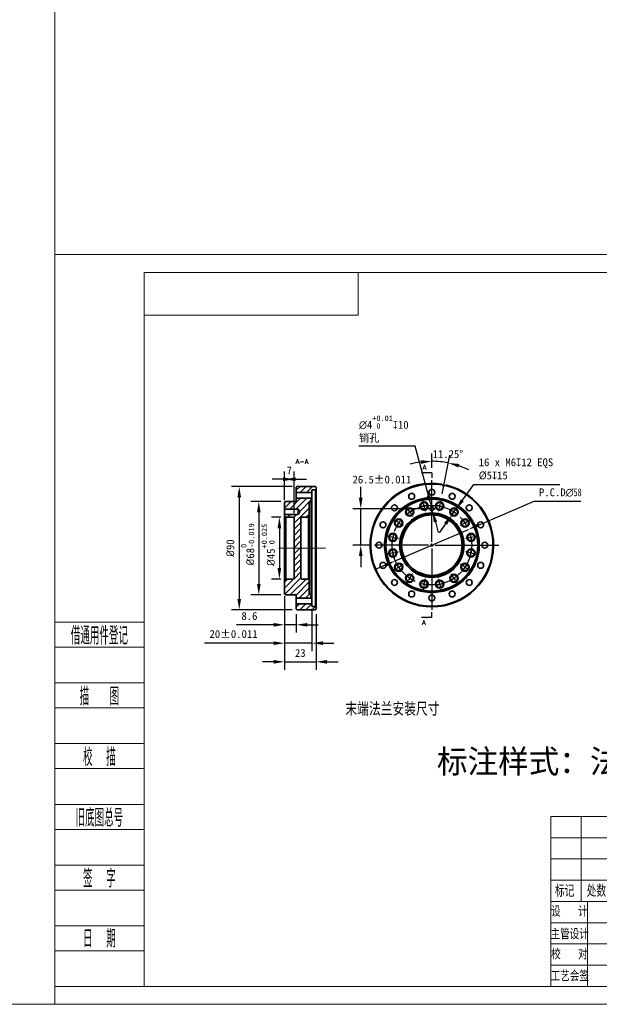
# Model space of a CAD drawing. Header units: millimetres. Extents: x -8713 to 3261, y -18743 to -8704.
# Tile 113 of 154: x -1668 to -190, y -18743 to -16233. Entities that reach past the tile are written whole.
import ezdxf
from ezdxf.enums import TextEntityAlignment as Align

# ---------------------------------------------------------------- set-up
doc = ezdxf.new("R2010")
doc.units = ezdxf.units.MM
doc.header["$LTSCALE"] = 10
doc.header["$PDSIZE"] = -1
for name, pattern in [('CENTER', [50.8, 31.75, -6.35, 6.35, -6.35]), ('CENTER2', [1.125, 0.75, -0.125, 0.125, -0.125]), ('CENTERX2', [20.32, 12.7, -2.54, 2.54, -2.54])]:
    doc.linetypes.add(name, pattern=pattern)
doc.layers.get('Defpoints').update_dxf_attribs({"true_color": 0x5e5e5e})
for name, color, linetype, lineweight in [('1轮廓实线层', 7, 'Continuous', 18), ('2细线层', 4, 'Continuous', 13), ('6文字层', 3, 'Continuous', 13), ('L2', 6, 'Continuous', 13), ('图框层', 7, 'Continuous', 18)]:
    doc.layers.add(name, color=color, linetype=linetype, lineweight=lineweight)
for name, color, linetype in [('中心线层', 1, 'CENTER'), ('剖面线层', 7, 'Continuous'), ('标注层', 7, 'Continuous')]:
    doc.layers.add(name, color=color, linetype=linetype)
doc.styles.add('PC_TEXTSTYLE', font='ISOCP.SHX', dxfattribs={"width": 0.707, "bigfont": 'GBCBIG.SHX'})
doc.styles.add('SLDTEXTSTYLE0', font='txt', dxfattribs={"bigfont": 'bigfont'})
doc.styles.add('仿宋体', font='txt')
doc.styles.add('标准汉字', font='gbenor.shx', dxfattribs={"bigfont": 'gbcbig.shx'})
doc.dimstyles.new('安装图', dxfattribs={"dimscale": 20, "dimtxt": 1, "dimasz": 1.4, "dimexe": 1, "dimexo": 0.625, "dimtad": 1, "dimtoh": 1, "dimdec": 0, "dimtxsty": 'Standard', "dimcen": 2.5, "dimclrd": 4, "dimclre": 4, "dimclrt": 3, "dimadec": 1, "dimazin": 2, "dimtfac": 1, "dimtdec": 0, "dimtmove": 0, "dimatfit": 0, "dimfxl": 1, "dimarcsym": 0})
pattern_1 = [(45, (-1371.036, -18045.003), (-7.85772, 7.85772), [])]

# ---------------------------------------------------------------- blocks, each defined once
blk = doc.blocks.new('ZwmFrameMain_A4^_^无分区图框^_^portrait')
at = {"layer": '2细线层'}
for p in [(185, 292), (-25, -5)]:
    blk.add_line(p, (185, -5), dxfattribs=at)
blk = doc.blocks.new('ZwmFrameMain_1_A4^_^无分区图框^_^landscape')
at = {"layer": '1轮廓实线层'}
for p, q in [((0, 0), (0, 200)), ((267, 200), (0, 200)), ((267, 200), (267, 0)), ((0, 0), (267, 0))]:
    blk.add_line(p, q, dxfattribs=at)
at = {"layer": '2细线层'}
for p, q in [((-25, -5), (-25, 205)), ((272, 205), (-25, 205)), ((272, 205), (272, -5)), ((-25, -5), (272, -5))]:
    blk.add_line(p, q, dxfattribs=at)
blk = doc.blocks.new('ZwmFrameMain_1_横向标题栏')
at = {"layer": '1轮廓实线层'}
for p, q in [((-153, 47.6), (0, 47.6)), ((-153, 0), (-153, 47.6))]:
    blk.add_line(p, q, dxfattribs=at)
at = {"layer": '2细线层', "color": 6, "linetype": 'Continuous'}
for p, q in [((-144.5, 23.8), (-144.5, 47.6)), ((-136, 23.8), (-136, 47.6)), ((-122.4, 23.8), (-122.4, 47.6)), ((-108.8, 0), (-108.8, 47.6)), ((-108.8, 23.8), (-108.8, 47.6)), ((-98.6, 0), (-98.6, 47.6)), ((-85, 0), (-85, 47.6)), ((-42.5, 0), (-42.5, 47.6)), ((-153, 41.65), (-85, 41.65)), ((-153, 35.7), (-85, 35.7)), ((-42.5, 32.3), (0, 32.3)), ((-153, 29.75), (-85, 29.75)), ((-153, 23.8), (-42.5, 23.8)), ((-142.8, 0), (-142.8, 23.8)), ((-132.6, 0), (-132.6, 23.8)), ((-62.9, 7.65), (-62.9, 23.8)), ((-52.7, 7.65), (-52.7, 23.8)), ((-153, 17.85), (-85, 17.85)), ((-85, 15.3), (0, 15.3)), ((-79.47, 7.65), (-79.47, 15.3)), ((-73.95, 7.65), (-73.95, 15.3)), ((-68.42, 7.65), (-68.42, 15.3)), ((-153, 11.9), (-85, 11.9)), ((-153, 5.95), (-85, 5.95)), ((-85, 7.65), (-42.5, 7.65))]:
    blk.add_line(p, q, dxfattribs=at)
at = {"layer": 'L2', "linetype": 'Continuous'}
blk.add_line((-119, 0), (-119, 23.8), dxfattribs=at)
at = {"layer": '6文字层', "color": 4, "linetype": 'Continuous', "insert": (-21.17, 35.77), "char_height": 1.7, "width": 46.9115, "attachment_point": 5, "style": '仿宋体'}
blk.add_mtext('芜湖藦卡机器人科技有限公司', dxfattribs=at)
at = {"layer": '6文字层', "color": 6, "style": '标准汉字'}
for s, insert, char_height, width, attachment_point in [('标记', (-149.17, 26.77), 3.4, 9.9025, 5), ('处数', (-140.26, 26.77), 3.4, 9.7325, 5), ('分  区', (-129.24, 26.77), 3.4, 16.2896, 5), ('更改文件号', (-115.72, 26.77), 3.4, 24.905, 5), ('签 名', (-103.99, 26.77), 3.4, 12.6286, 5), ('年 月 日', (-92.13, 26.77), 3.4, 20.3696, 5), ('设   计', (-147.87, 21.02), 2.975, 17.0478, 5), ('标准化', (-114.39, 20.78), 2.975, 13.1644, 5), ('阶 段 标 记', (-80.73, 17.89), 3.5, 25.8612, 7), ('数量', (-60.2, 17.85), 3.5, 8.5159, 7), ('比例', (-50.35, 17.98), 3.5, 7.9953, 7), ('主管设计', (-147.75, 14.68), 2.975, 17.1806, 5), ('审  核', (-114.03, 14.65), 2.975, 13.9931, 5), ('校   对', (-147.84, 9.04), 2.975, 17.2709, 5), ('共  张        第  张', (-75.11, 1.97), 2.975, 51.7172, 7), ('工艺会签', (-147.73, 2.95), 2.975, 17.255, 5), ('批  准', (-114.13, 2.95), 2.975, 14.1047, 5)]:
    blk.add_mtext(s, dxfattribs=dict(at, insert=insert, char_height=char_height, width=width, attachment_point=attachment_point))
at = {"layer": '6文字层', "color": 4, "style": 'PC_TEXTSTYLE', "flags": 8}
for tag, height, width, p, p2 in [('产品名称或材料标记', 4.5, 0.911854, (-77.25, 33.47), (-50.6, 33.47)), ('图样名称', 5, 2.846512, (-41.5, 21.71), (-1, 21.71)), ('图样代号', 5, 2.86875, (-41.5, 5.64), (-1, 5.64))]:
    blk.add_attdef(tag, text='', height=height, dxfattribs=dict(at, width=width)).set_placement(p, p2, align=Align.FIT)
at = {"layer": '6文字层', "color": 6, "style": 'PC_TEXTSTYLE', "width": 9.241641, "flags": 8}
blk.add_attdef('设计', text='', height=2.12, rotation=359.5768, dxfattribs=at).set_placement((-141.75, 19.99), (-133.89, 19.93), align=Align.FIT)
at = {"layer": '6文字层', "color": 6, "style": 'PC_TEXTSTYLE', "flags": 8}
for tag, height, width, p, p2 in [('审核', 2.12, 2.542374, (-141.61, 14.16), (-134.04, 14.16)), ('重量', 3.5, 1.685865, (-61.9, 10.1), (-53.7, 10.1)), ('比例', 3.5, 1.699352, (-51.7, 9.95), (-43.5, 9.95))]:
    blk.add_attdef(tag, text='', height=height, dxfattribs=dict(at, width=width)).set_placement(p, p2, align=Align.FIT)
blk = doc.blocks.new('ZwmFrameMain_1_图样代号')
at = {"layer": '2细线层', "linetype": 'Continuous'}
for p in [(60, 0), (0, -12)]:
    blk.add_line(p, (60, -12), dxfattribs=at)
at = {"layer": '6文字层', "style": 'PC_TEXTSTYLE', "width": 2.827942}
blk.add_attdef('图样代号', text='', height=7, rotation=180, dxfattribs=at).set_placement((58.24, -2.4), (2.35, -2.4), align=Align.FIT)
blk = doc.blocks.new('ZwmFrameMain_1_附加栏')
at = {"layer": '2细线层'}
for p, q in [((-25, 102), (0, 102)), ((-25, 95), (0, 95)), ((-25, 85), (0, 85)), ((-25, 78), (0, 78)), ((-25, 68), (0, 68)), ((-25, 61), (0, 61)), ((-25, 51), (0, 51)), ((-25, 44), (0, 44)), ((-25, 34), (0, 34)), ((-25, 27), (0, 27)), ((-25, 17), (0, 17)), ((-25, 10), (0, 10)), ((-25, 0), (0, 0))]:
    blk.add_line(p, q, dxfattribs=at)
at = {"layer": '6文字层', "color": 3, "style": 'PC_TEXTSTYLE'}
for s, width, p in [('借通用件登记', 0.667, (-12.5, 98.5)), ('描   图', 0.6667, (-12.5, 81.5)), ('校  描', 0.667, (-12.5, 64.5)), ('旧底图总号', 0.667, (-12.5, 47.5)), ('签  字', 0.667, (-12.5, 30.5)), ('日  期', 0.667, (-12.49, 13.6))]:
    blk.add_text(s, height=5, dxfattribs=dict(at, width=width)).set_placement(p, align=Align.MIDDLE)
at = {"layer": '6文字层', "style": 'PC_TEXTSTYLE'}
for tag, width, p, p2 in [('借通用件登记', 0.671328, (-23.44, 86.36), (-1.25, 86.36)), ('描图', 2.120922, (-23.44, 69.36), (-1.25, 69.36)), ('校图', 2.149976, (-23.75, 52.06), (-1.25, 52.06)), ('旧底图总号', 0.761452, (-22.84, 35.67), (-1.86, 35.67)), ('签字', 2.026939, (-23.14, 18.37), (-1.56, 18.37)), ('日期', 1.89999, (-22.84, 1.37), (-2.17, 1.37))]:
    blk.add_attdef(tag, text='', height=5, dxfattribs=dict(at, width=width)).set_placement(p, p2, align=Align.FIT)
blk = doc.blocks.new('*D201')
at = {"layer": 'Defpoints', "color": 0, "lineweight": 20, "transparency": 16777216}
for p in [(-603.2, -17359.4), (-617.2, -17388.2), (-593.6, -17454.1), (-601.1, -17492), (-617.2, -17757.1)]:
    blk.add_point(p, dxfattribs=at)
at = {"layer": '标注层', "color": 4, "lineweight": -2, "transparency": 16777216}
for p, q in [((-617.2, -17375.7), (-617.2, -17339)), ((-591.2, -17441.9), (-571.6, -17343.5))]:
    blk.add_line(p, q, dxfattribs=at)
for start, end in [(97.5131, 105.0262), (78.75, 90), (63.7238, 71.2369)]:
    blk.add_arc((-617.2, -17572.7), 213.7, start, end, dxfattribs=at)
at = {"layer": '标注层', "color": 4, "lineweight": 20, "transparency": 16777216}
for points in [[(-645.4, -17356.2), (-644.8, -17365.5), (-617.2, -17359)], [(-549.7, -17374.8), (-547.2, -17365.8), (-575.5, -17363.1)]]:
    blk.add_solid(points, dxfattribs=at)
at = {"layer": '标注层', "color": 3, "transparency": 16777216, "insert": (-615.4, -17330.6), "char_height": 20, "attachment_point": 1}
blk.add_mtext('11.25°', dxfattribs=at)
blk = doc.blocks.new('*D202')
at = {"layer": 'Defpoints', "color": 0, "lineweight": 20, "transparency": 16777216}
for p in [(-555.7, -17481.1), (-565.9, -17495.4)]:
    blk.add_point(p, dxfattribs=at)
at = {"layer": '标注层', "color": 4, "lineweight": -2, "transparency": 16777216}
for p, q in [((-539.4, -17458.4), (-510.3, -17417.8)), ((-510.3, -17417.8), (-290.8, -17417.8)), ((-565.9, -17495.4), (-555.7, -17481.1)), ((-582.2, -17518.2), (-598.5, -17540.9))]:
    blk.add_line(p, q, dxfattribs=at)
at = {"layer": '标注层', "color": 4, "lineweight": 20, "transparency": 16777216}
for points in [[(-543.2, -17455.7), (-535.6, -17461.1), (-555.7, -17481.1)], [(-586, -17515.4), (-578.4, -17520.9), (-565.9, -17495.4)]]:
    blk.add_solid(points, dxfattribs=at)
at = {"layer": '标注层', "color": 3, "transparency": 16777216, "insert": (-497.8, -17351.5), "char_height": 20, "attachment_point": 1}
blk.add_mtext('16 x M6{\\fGDT;x}12 EQS\\P%%c5{\\fGDT;x}15\\P', dxfattribs=at)
blk = doc.blocks.new('*D203')
at = {"layer": 'Defpoints', "color": 0, "lineweight": 20, "transparency": 16777216}
for p in [(-798.5, -17479.9), (-617.2, -17479.9), (-760.7, -17572.7)]:
    blk.add_point(p, dxfattribs=at)
at = {"layer": '标注层', "color": 4, "lineweight": -2, "transparency": 16777216}
for p, q in [((-798.5, -17451.9), (-798.5, -17423.9)), ((-629.7, -17479.9), (-818.5, -17479.9)), ((-798.5, -17572.7), (-798.5, -17479.9)), ((-773.2, -17572.7), (-818.5, -17572.7)), ((-798.5, -17600.7), (-798.5, -17628.7))]:
    blk.add_line(p, q, dxfattribs=at)
at = {"layer": '标注层', "color": 4, "lineweight": 20, "transparency": 16777216}
for points in [[(-803.2, -17451.9), (-793.8, -17451.9), (-798.5, -17479.9)], [(-803.2, -17600.7), (-793.8, -17600.7), (-798.5, -17572.7)]]:
    blk.add_solid(points, dxfattribs=at)
at = {"layer": '标注层', "color": 3, "transparency": 16777216, "insert": (-819.5, -17395.5), "char_height": 20, "width": 4.626, "attachment_point": 1}
blk.add_mtext('26.5{\\A1;%%P0.011}', dxfattribs=at)
blk = doc.blocks.new('*D204')
at = {"layer": 'Defpoints', "color": 0, "lineweight": 20, "transparency": 16777216}
for p in [(-524, -17532.5), (-710.4, -17612.8)]:
    blk.add_point(p, dxfattribs=at)
at = {"layer": '标注层', "color": 4, "lineweight": -2, "transparency": 16777216}
for p, q in [((-498.2, -17521.4), (-356.7, -17460.5)), ((-356.7, -17460.5), (-237.1, -17460.5)), ((-710.4, -17612.8), (-524, -17532.5)), ((-736.1, -17623.9), (-761.8, -17635))]:
    blk.add_line(p, q, dxfattribs=at)
at = {"layer": '标注层', "color": 4, "lineweight": 20, "transparency": 16777216}
for points in [[(-500.1, -17517.1), (-496.4, -17525.7), (-524, -17532.5)], [(-738, -17619.6), (-734.3, -17628.2), (-710.4, -17612.8)]]:
    blk.add_solid(points, dxfattribs=at)
at = {"layer": '标注层', "color": 3, "transparency": 16777216, "insert": (-344.2, -17428), "char_height": 20, "attachment_point": 1}
blk.add_mtext('P.C.D{\\A1;\\fGulim|b0|i0|c134|p0;∅\\fHYSWLongFangSong|b0|i0|c134|p2;58}', dxfattribs=at)
blk = doc.blocks.new('*D205')
at = {"layer": 'Defpoints', "color": 0, "lineweight": 20, "transparency": 16777216}
for p in [(-619, -17473.1), (-615.4, -17486.7)]:
    blk.add_point(p, dxfattribs=at)
at = {"layer": '标注层', "color": 4, "lineweight": -2, "transparency": 16777216}
for p, q in [((-659.8, -17320.5), (-803, -17320.5)), ((-626.2, -17446.1), (-659.8, -17320.5)), ((-615.4, -17486.7), (-619, -17473.1)), ((-608.1, -17513.7), (-600.9, -17540.8))]:
    blk.add_line(p, q, dxfattribs=at)
at = {"layer": '标注层', "color": 4, "lineweight": 20, "transparency": 16777216}
for points in [[(-621.7, -17444.9), (-630.7, -17447.3), (-619, -17473.1)], [(-603.6, -17512.5), (-612.6, -17514.9), (-615.4, -17486.7)]]:
    blk.add_solid(points, dxfattribs=at)
at = {"layer": '标注层', "color": 3, "transparency": 16777216, "insert": (-803, -17242.3), "char_height": 20, "attachment_point": 1}
blk.add_mtext('{\\fGulim|b0|i0|c134|p0;∅}4{\\H0.7x;\\S+0.01^  0;\\fGDT|b0|i0|c134|p2;\\H1.42857x;x}10\\P销孔', dxfattribs=at)
blk = doc.blocks.new('*D206')
at = {"layer": 'Defpoints', "color": 0, "lineweight": 20, "transparency": 16777216}
for p in [(-961, -17422.9), (-1108.2, -17737.9), (-961, -17737.9)]:
    blk.add_point(p, dxfattribs=at)
at = {"layer": '标注层', "color": 4, "lineweight": -2, "transparency": 16777216}
for p, q in [((-973.5, -17422.9), (-1128.2, -17422.9)), ((-1108.2, -17450.9), (-1108.2, -17709.9)), ((-973.5, -17737.9), (-1128.2, -17737.9))]:
    blk.add_line(p, q, dxfattribs=at)
at = {"layer": '标注层', "color": 4, "lineweight": 20, "transparency": 16777216}
for points in [[(-1112.9, -17450.9), (-1103.6, -17450.9), (-1108.2, -17422.9)], [(-1112.9, -17709.9), (-1103.6, -17709.9), (-1108.2, -17737.9)]]:
    blk.add_solid(points, dxfattribs=at)
at = {"layer": '标注层', "color": 3, "transparency": 16777216, "insert": (-1141, -17580.4), "char_height": 20, "attachment_point": 2, "rotation": 90}
blk.add_mtext('{\\fISOCPEUR|b0|i0|c134|p34;%%C}90', dxfattribs=at)
blk = doc.blocks.new('*D207')
at = {"layer": 'Defpoints', "color": 0, "lineweight": 20, "transparency": 16777216}
for p in [(-989.3, -17501.6), (-1005.8, -17659.1), (-989.3, -17659.1)]:
    blk.add_point(p, dxfattribs=at)
at = {"layer": '标注层', "color": 4, "lineweight": -2, "transparency": 16777216}
for p, q in [((-1001.8, -17501.6), (-1025.8, -17501.6)), ((-1005.8, -17529.6), (-1005.8, -17631.1)), ((-1001.8, -17659.1), (-1025.8, -17659.1))]:
    blk.add_line(p, q, dxfattribs=at)
at = {"layer": '标注层', "color": 4, "lineweight": 20, "transparency": 16777216}
for points in [[(-1010.5, -17529.6), (-1001.2, -17529.6), (-1005.8, -17501.6)], [(-1010.5, -17631.1), (-1001.2, -17631.1), (-1005.8, -17659.1)]]:
    blk.add_solid(points, dxfattribs=at)
at = {"layer": '标注层', "color": 3, "transparency": 16777216, "insert": (-1051.3, -17625.7), "char_height": 20, "attachment_point": 1, "rotation": 90}
blk.add_mtext('{\\fISOCPEUR|b0|i0|c134|p34;%%C}45{\\H0.7x;\\S+0.025^  0;}', dxfattribs=at)
blk = doc.blocks.new('*D208')
at = {"layer": 'Defpoints', "color": 0, "lineweight": 20, "transparency": 16777216}
for p in [(-989.3, -17461.4), (-1058.3, -17699.4), (-989.3, -17699.4)]:
    blk.add_point(p, dxfattribs=at)
at = {"layer": '标注层', "color": 4, "lineweight": -2, "transparency": 16777216}
for p, q in [((-1001.8, -17461.4), (-1078.3, -17461.4)), ((-1058.3, -17489.4), (-1058.3, -17671.4)), ((-1001.8, -17699.4), (-1078.3, -17699.4))]:
    blk.add_line(p, q, dxfattribs=at)
at = {"layer": '标注层', "color": 4, "lineweight": 20, "transparency": 16777216}
for points in [[(-1063, -17489.4), (-1053.7, -17489.4), (-1058.3, -17461.4)], [(-1063, -17671.4), (-1053.7, -17671.4), (-1058.3, -17699.4)]]:
    blk.add_solid(points, dxfattribs=at)
at = {"layer": '标注层', "color": 3, "transparency": 16777216, "insert": (-1103.8, -17624.4), "char_height": 20, "attachment_point": 1, "rotation": 90}
blk.add_mtext('{\\fISOCPEUR|b0|i0|c134|p34;%%C}68{\\H0.7x;\\S0^ -0.019;}', dxfattribs=at)
blk = doc.blocks.new('*D209')
at = {"layer": 'Defpoints', "color": 0, "lineweight": 20, "transparency": 16777216}
for p in [(-992.8, -17697.3), (-922.8, -17722.6), (-992.8, -17822.6)]:
    blk.add_point(p, dxfattribs=at)
at = {"layer": '标注层', "color": 4, "lineweight": -2, "transparency": 16777216}
for p, q in [((-992.8, -17709.8), (-992.8, -17842.6)), ((-922.8, -17735.1), (-922.8, -17842.6)), ((-1020.8, -17822.6), (-1196.5, -17822.6)), ((-922.8, -17822.6), (-992.8, -17822.6)), ((-894.8, -17822.6), (-866.8, -17822.6))]:
    blk.add_line(p, q, dxfattribs=at)
at = {"layer": '标注层', "color": 4, "lineweight": 20, "transparency": 16777216}
for points in [[(-1020.8, -17817.9), (-1020.8, -17827.2), (-992.8, -17822.6)], [(-894.8, -17817.9), (-894.8, -17827.2), (-922.8, -17822.6)]]:
    blk.add_solid(points, dxfattribs=at)
at = {"layer": '标注层', "color": 3, "transparency": 16777216, "insert": (-1184, -17789.1), "char_height": 20, "attachment_point": 1}
blk.add_mtext('20{\\A1;%%P0.011}', dxfattribs=at)
blk = doc.blocks.new('*D210')
at = {"layer": 'Defpoints', "color": 0, "lineweight": 20, "transparency": 16777216}
for p in [(-968.3, -17404.8), (-992.8, -17470.3), (-968.3, -17503.4)]:
    blk.add_point(p, dxfattribs=at)
at = {"layer": '标注层', "color": 4, "lineweight": -2, "transparency": 16777216}
for p, q in [((-992.8, -17457.8), (-992.8, -17384.8)), ((-968.3, -17490.9), (-968.3, -17384.8)), ((-996.3, -17404.8), (-1024.3, -17404.8)), ((-992.8, -17404.8), (-968.3, -17404.8)), ((-964.8, -17404.8), (-936.8, -17404.8))]:
    blk.add_line(p, q, dxfattribs=at)
at = {"layer": '标注层', "color": 4, "lineweight": 20, "transparency": 16777216}
for points in [[(-996.3, -17400.1), (-996.3, -17409.4), (-968.3, -17404.8)], [(-964.8, -17400.1), (-964.8, -17409.4), (-992.8, -17404.8)]]:
    blk.add_solid(points, dxfattribs=at)
at = {"layer": '标注层', "color": 3, "transparency": 16777216, "insert": (-980.6, -17372.3), "char_height": 20, "attachment_point": 2}
blk.add_mtext('7', dxfattribs=at)
blk = doc.blocks.new('*D211')
at = {"layer": 'Defpoints', "color": 0, "lineweight": 20, "transparency": 16777216}
for p in [(-992.8, -17690.4), (-912.3, -17736.1), (-912.3, -17870.1)]:
    blk.add_point(p, dxfattribs=at)
at = {"layer": '标注层', "color": 4, "lineweight": -2, "transparency": 16777216}
for p, q in [((-992.8, -17702.9), (-992.8, -17890.1)), ((-912.3, -17748.6), (-912.3, -17890.1)), ((-1020.8, -17870.1), (-1048.8, -17870.1)), ((-992.8, -17870.1), (-912.3, -17870.1)), ((-884.3, -17870.1), (-856.3, -17870.1))]:
    blk.add_line(p, q, dxfattribs=at)
at = {"layer": '标注层', "color": 4, "lineweight": 20, "transparency": 16777216}
for points in [[(-1020.8, -17865.4), (-1020.8, -17874.8), (-992.8, -17870.1)], [(-884.3, -17865.4), (-884.3, -17874.8), (-912.3, -17870.1)]]:
    blk.add_solid(points, dxfattribs=at)
at = {"layer": '标注层', "color": 3, "transparency": 16777216, "insert": (-952.6, -17837.6), "char_height": 20, "attachment_point": 2}
blk.add_mtext('23', dxfattribs=at)
blk = doc.blocks.new('*D212')
at = {"layer": 'Defpoints', "color": 0, "lineweight": 20, "transparency": 16777216}
for p in [(-992.8, -17697.3), (-962.7, -17736.1), (-962.7, -17775.7)]:
    blk.add_point(p, dxfattribs=at)
at = {"layer": '标注层', "color": 4, "lineweight": -2, "transparency": 16777216}
for p, q in [((-992.8, -17709.8), (-992.8, -17795.7)), ((-962.7, -17748.6), (-962.7, -17795.7)), ((-1020.8, -17775.7), (-1115.5, -17775.7)), ((-962.7, -17775.7), (-992.8, -17775.7)), ((-934.7, -17775.7), (-906.7, -17775.7))]:
    blk.add_line(p, q, dxfattribs=at)
at = {"layer": '标注层', "color": 4, "lineweight": 20, "transparency": 16777216}
for points in [[(-1020.8, -17771.1), (-1020.8, -17780.4), (-992.8, -17775.7)], [(-934.7, -17771.1), (-934.7, -17780.4), (-962.7, -17775.7)]]:
    blk.add_solid(points, dxfattribs=at)
at = {"layer": '标注层', "color": 3, "transparency": 16777216, "insert": (-1082.2, -17743.2), "char_height": 20, "attachment_point": 2}
blk.add_mtext('8.6', dxfattribs=at)
blk = doc.blocks.new('*U159')
at = {"layer": '中心线层', "color": 1}
for p, q in [((-10.2, 6.8), (-11.2, 7.5)), ((0, 0), (-5.1, 3.4)), ((0, 0), (5.1, -3.4)), ((10.2, -6.8), (11.2, -7.5))]:
    blk.add_line(p, q, dxfattribs=at)
for start, end in [(321.3107, 326.25), (326.25, 331.1893)]:
    blk.add_arc((-59.1, 39.5), 71.1, start, end, dxfattribs=at)
blk = doc.blocks.new('*U160')
at = {"color": 0, "linetype": 'ByBlock', "lineweight": -2, "transparency": 16777216}
for p, rotation in [((754.3, 1831.5), 134.9999999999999), ((793.9, 1831.5), 112.4999999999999), ((717.7, 1816.4), 157.4999999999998), ((830.4, 1816.4), 89.9999999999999), ((689.7, 1788.4), 180), ((858.5, 1788.4), 67.49999999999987), ((674.5, 1751.8), 202.4999999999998), ((873.6, 1751.8), 44.99999999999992), ((674.5, 1712.2), 224.9999999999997), ((873.6, 1712.2), 22.49999999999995), ((689.7, 1675.6), 247.4999999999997), ((717.7, 1647.6), 269.9999999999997), ((830.4, 1647.6), 337.4999999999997), ((754.3, 1632.4), 292.4999999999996), ((793.9, 1632.4), 314.9999999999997)]:
    blk.add_blockref('*U159', p, dxfattribs=dict(at, rotation=rotation))
blk.add_blockref('*U159', (858.5, 1675.6), dxfattribs=at)
blk = doc.blocks.new('SW_CENTERMARKSYMBOL_3')
at = {"layer": '中心线层', "color": 0}
for p, q in [((-1, 0), (-2.7, 0)), ((0, 0), (-0.5, 0)), ((0, 1), (0, 2.7)), ((0, 0), (0, 0.5)), ((0, 0), (0, -0.5)), ((0, 0), (0.5, 0)), ((1, 0), (2.7, 0)), ((0, -1), (0, -2.7))]:
    blk.add_line(p, q, dxfattribs=at)
blk = doc.blocks.new('SW_DOWELSYMBOL_0')
at = {"linetype": 'Continuous', "lineweight": 0}
h = blk.add_hatch(color=0, dxfattribs=at)
edge = h.paths.add_edge_path(flags=0)
edge.add_arc((0, 0), 1, 180, 270)
edge.add_line((0, -1), (0, 0))
edge.add_line((0, 0), (-1, 0))
h = blk.add_hatch(color=0, dxfattribs=at)
edge = h.paths.add_edge_path(flags=0)
edge.add_arc((0, 0), 1, 0, 90)
edge.add_line((0, 1), (0, 0))
edge.add_line((0, 0), (1, 0))
at = {"color": 0, "linetype": 'Continuous', "lineweight": 0}
blk.add_circle((0, 0), 1, dxfattribs=at)

msp = doc.modelspace()

# ---------------------------------------------------------------- hatches: boundary and pattern name
at = {"layer": '剖面线层', "linetype": 'Continuous', "lineweight": 18}
h = msp.add_hatch(dxfattribs=at)
h.set_pattern_fill('ANSI31', color=256, scale=3.5, style=0)
h.set_pattern_definition(pattern_1)
edge = h.paths.add_edge_path(flags=0)
edge.add_line((-961, -17422.9), (-962.7, -17424.6))
edge.add_line((-962.7, -17424.6), (-962.7, -17438.1))
edge.add_line((-962.7, -17438.1), (-922.8, -17438.1))
edge.add_line((-922.8, -17438.1), (-922.8, -17432.3))
edge.add_arc((-922.1, -17432.3), 0.7, 90, 180, ccw=False)
edge.add_line((-922.1, -17431.6), (-914.1, -17431.6))
edge.add_line((-914.1, -17431.6), (-912.3, -17429.9))
edge.add_line((-912.3, -17429.9), (-912.3, -17424.6))
edge.add_line((-912.3, -17424.6), (-914.1, -17422.9))
edge.add_line((-914.1, -17422.9), (-961, -17422.9))
h = msp.add_hatch(dxfattribs=at)
h.set_pattern_fill('ANSI31', color=256, scale=3.5, style=0)
h.set_pattern_definition(pattern_1)
edge = h.paths.add_edge_path(flags=0)
edge.add_line((-925.3, -17704.1), (-925.3, -17701.3))
edge.add_arc((-924.2, -17701.3), 1.05, 90, 180, ccw=False)
edge.add_line((-924.2, -17700.2), (-923.2, -17700.2))
edge.add_arc((-923.2, -17699.9), 0.35, 270, 360)
edge.add_line((-922.8, -17699.9), (-922.8, -17697.6))
edge.add_line((-922.8, -17697.6), (-928.1, -17697.6))
edge.add_spline(control_points=[(-928.1, -17697.6), (-928.4, -17697.6), (-928.7, -17697.6), (-929.3, -17697.5), (-929.7, -17697.1), (-929.8, -17696.4), (-929.8, -17696.1), (-929.8, -17695.9)], knot_values=[0, 0, 0, 0, 0, 0, 0.5, 0.5, 1, 1, 1, 1, 1, 1], weights=[1, 1, 1, 1, 1, 1, 1, 1], degree=5, periodic=0)
edge.add_line((-929.8, -17695.9), (-929.8, -17660.9))
edge.add_line((-929.8, -17660.9), (-931.6, -17659.1))
edge.add_line((-931.6, -17659.1), (-949.1, -17659.1))
edge.add_arc((-949.1, -17657.4), 1.75, 180, 270, ccw=False)
edge.add_line((-950.8, -17657.4), (-950.8, -17503.4))
edge.add_arc((-949.1, -17503.4), 1.75, 90, 180, ccw=False)
edge.add_line((-949.1, -17501.6), (-931.6, -17501.6))
edge.add_line((-931.6, -17501.6), (-929.8, -17499.9))
edge.add_line((-929.8, -17499.9), (-929.8, -17464.9))
edge.add_spline(control_points=[(-929.8, -17464.9), (-929.8, -17464.6), (-929.8, -17464.3), (-929.7, -17463.6), (-929.3, -17463.2), (-928.7, -17463.1), (-928.4, -17463.1), (-928.1, -17463.1)], knot_values=[0, 0, 0, 0, 0, 0, 0.5, 0.5, 1, 1, 1, 1, 1, 1], weights=[1, 1, 1, 1, 1, 1, 1, 1], degree=5, periodic=0)
edge.add_line((-928.1, -17463.1), (-922.8, -17463.1))
edge.add_line((-922.8, -17463.1), (-922.8, -17460.8))
edge.add_arc((-923.2, -17460.8), 0.35, 0, 90)
edge.add_line((-923.2, -17460.5), (-924.2, -17460.5))
edge.add_arc((-924.2, -17459.4), 1.05, 180, 270, ccw=False)
edge.add_line((-925.3, -17459.4), (-925.3, -17456.6))
edge.add_arc((-924.2, -17456.6), 1.05, 90, 180, ccw=False)
edge.add_line((-924.2, -17455.6), (-923.2, -17455.6))
edge.add_arc((-923.2, -17455.2), 0.35, 270, 360)
edge.add_line((-922.8, -17455.2), (-922.8, -17453.1))
edge.add_line((-922.8, -17453.1), (-962.7, -17453.1))
edge.add_line((-962.7, -17453.1), (-962.7, -17459.6))
edge.add_spline(control_points=[(-962.7, -17459.6), (-962.7, -17459.9), (-962.7, -17460.2), (-962.8, -17460.8), (-963.2, -17461.2), (-963.9, -17461.4), (-964.2, -17461.4), (-964.5, -17461.4)], knot_values=[0, 0, 0, 0, 0, 0, 0.5, 0.5, 1, 1, 1, 1, 1, 1], weights=[1, 1, 1, 1, 1, 1, 1, 1], degree=5, periodic=0)
edge.add_line((-964.5, -17461.4), (-989.3, -17461.4))
edge.add_line((-989.3, -17461.4), (-992.8, -17463.4))
edge.add_line((-992.8, -17463.4), (-992.8, -17480.6))
edge.add_line((-992.8, -17480.6), (-957.8, -17480.6))
edge.add_line((-957.8, -17480.6), (-953.6, -17487.6))
edge.add_line((-953.6, -17487.6), (-957.8, -17494.6))
edge.add_line((-957.8, -17494.6), (-992.8, -17494.6))
edge.add_line((-992.8, -17494.6), (-992.8, -17498.1))
edge.add_line((-992.8, -17498.1), (-989.3, -17501.6))
edge.add_line((-989.3, -17501.6), (-970.1, -17501.6))
edge.add_arc((-970.1, -17503.4), 1.75, 0, 90, ccw=False)
edge.add_line((-968.3, -17503.4), (-968.3, -17657.4))
edge.add_arc((-970.1, -17657.4), 1.75, 270, 360, ccw=False)
edge.add_line((-970.1, -17659.1), (-989.3, -17659.1))
edge.add_line((-989.3, -17659.1), (-992.8, -17662.6))
edge.add_line((-992.8, -17662.6), (-992.8, -17697.3))
edge.add_line((-992.8, -17697.3), (-989.3, -17699.4))
edge.add_line((-989.3, -17699.4), (-964.5, -17699.4))
edge.add_spline(control_points=[(-964.5, -17699.4), (-964.2, -17699.4), (-963.9, -17699.4), (-963.2, -17699.5), (-962.8, -17699.9), (-962.7, -17700.5), (-962.7, -17700.8), (-962.7, -17701.1)], knot_values=[0, 0, 0, 0, 0, 0, 0.5, 0.5, 1, 1, 1, 1, 1, 1], weights=[1, 1, 1, 1, 1, 1, 1, 1], degree=5, periodic=0)
edge.add_line((-962.7, -17701.1), (-962.7, -17707.6))
edge.add_line((-962.7, -17707.6), (-922.8, -17707.6))
edge.add_line((-922.8, -17707.6), (-922.8, -17705.5))
edge.add_arc((-923.2, -17705.5), 0.35, 0, 90)
edge.add_line((-923.2, -17705.1), (-924.2, -17705.1))
edge.add_arc((-924.2, -17704.1), 1.05, 180, 270, ccw=False)
h = msp.add_hatch(dxfattribs=at)
h.set_pattern_fill('ANSI31', color=256, scale=3.5, style=0)
h.set_pattern_definition(pattern_1)
edge = h.paths.add_edge_path(flags=0)
edge.add_line((-961, -17737.9), (-914.1, -17737.9))
edge.add_line((-914.1, -17737.9), (-912.3, -17736.1))
edge.add_line((-912.3, -17736.1), (-912.3, -17730.9))
edge.add_line((-912.3, -17730.9), (-914.1, -17729.1))
edge.add_line((-914.1, -17729.1), (-922.1, -17729.1))
edge.add_arc((-922.1, -17728.4), 0.7, 180, 270, ccw=False)
edge.add_line((-922.8, -17728.4), (-922.8, -17722.6))
edge.add_line((-922.8, -17722.6), (-962.7, -17722.6))
edge.add_line((-962.7, -17722.6), (-962.7, -17736.1))
edge.add_line((-962.7, -17736.1), (-961, -17737.9))

# ---------------------------------------------------------------- linework, layer by layer
at = {"color": 7, "linetype": 'Continuous', "lineweight": 35}
for p, q in [((-962.7, -17424.6), (-961, -17422.9)), ((-962.7, -17424.6), (-962.7, -17438.1)), ((-962.7, -17438.1), (-922.8, -17438.1)), ((-962.7, -17438.1), (-962.7, -17453.1)), ((-961, -17422.9), (-914.1, -17422.9)), ((-922.8, -17432.3), (-922.8, -17438.1)), ((-922.8, -17438.1), (-922.8, -17453.1)), ((-914.1, -17431.6), (-922.1, -17431.6)), ((-914.1, -17422.9), (-912.3, -17424.6)), ((-912.3, -17429.9), (-914.1, -17431.6)), ((-914.1, -17729.1), (-914.1, -17431.6)), ((-912.3, -17424.6), (-912.3, -17429.9)), ((-912.3, -17429.9), (-912.3, -17730.9)), ((-590, -17419.3), (-587.3, -17422.6)), ((-587.3, -17422.6), (-583.6, -17420.6)), ((-992.8, -17463.4), (-989.3, -17461.4)), ((-992.8, -17463.4), (-992.8, -17480.6)), ((-989.3, -17461.4), (-964.5, -17461.4)), ((-962.7, -17453.1), (-962.7, -17459.6)), ((-922.8, -17453.1), (-962.7, -17453.1)), ((-929.8, -17464.9), (-929.8, -17499.9)), ((-928.1, -17463.1), (-922.8, -17463.1)), ((-925.3, -17456.6), (-925.3, -17459.4)), ((-924.2, -17455.6), (-923.2, -17455.6)), ((-924.2, -17460.5), (-923.2, -17460.5)), ((-922.8, -17453.1), (-922.8, -17455.2)), ((-922.8, -17455.2), (-922.8, -17460.8)), ((-922.8, -17460.8), (-922.8, -17463.1)), ((-922.8, -17697.6), (-922.8, -17463.1)), ((-992.8, -17480.6), (-957.8, -17480.6)), ((-992.8, -17480.6), (-992.8, -17494.6)), ((-957.8, -17480.6), (-953.6, -17487.6)), ((-957.8, -17480.6), (-957.8, -17494.6)), ((-953.6, -17487.6), (-957.8, -17494.6)), ((-992.8, -17494.6), (-992.8, -17498.1)), ((-957.8, -17494.6), (-992.8, -17494.6)), ((-989.3, -17501.6), (-992.8, -17498.1)), ((-992.8, -17662.6), (-992.8, -17498.1)), ((-989.3, -17501.6), (-970.1, -17501.6)), ((-989.3, -17501.6), (-989.3, -17659.1)), ((-968.3, -17657.4), (-968.3, -17503.4)), ((-950.8, -17503.4), (-950.8, -17657.4)), ((-949.1, -17501.6), (-931.6, -17501.6)), ((-929.8, -17499.9), (-931.6, -17501.6)), ((-931.6, -17659.1), (-931.6, -17501.6)), ((-929.8, -17499.9), (-929.8, -17660.9)), ((-992.8, -17662.6), (-989.3, -17659.1)), ((-992.8, -17662.6), (-992.8, -17697.3)), ((-970.1, -17659.1), (-989.3, -17659.1)), ((-931.6, -17659.1), (-949.1, -17659.1)), ((-931.6, -17659.1), (-929.8, -17660.9)), ((-929.8, -17660.9), (-929.8, -17695.9)), ((-989.3, -17699.4), (-992.8, -17697.3)), ((-964.5, -17699.4), (-989.3, -17699.4)), ((-962.7, -17701.1), (-962.7, -17707.6)), ((-962.7, -17707.6), (-922.8, -17707.6)), ((-962.7, -17707.6), (-962.7, -17722.6)), ((-922.8, -17697.6), (-928.1, -17697.6)), ((-925.3, -17701.3), (-925.3, -17704.1)), ((-923.2, -17700.2), (-924.2, -17700.2)), ((-923.2, -17705.1), (-924.2, -17705.1)), ((-922.8, -17697.6), (-922.8, -17699.9)), ((-922.8, -17699.9), (-922.8, -17705.5)), ((-922.8, -17705.5), (-922.8, -17707.6)), ((-922.8, -17707.6), (-922.8, -17722.6)), ((-922.8, -17722.6), (-962.7, -17722.6)), ((-962.7, -17722.6), (-962.7, -17736.1)), ((-961, -17737.9), (-962.7, -17736.1)), ((-914.1, -17737.9), (-961, -17737.9)), ((-922.8, -17722.6), (-922.8, -17728.4)), ((-922.1, -17729.1), (-914.1, -17729.1)), ((-914.1, -17729.1), (-912.3, -17730.9)), ((-912.3, -17736.1), (-914.1, -17737.9)), ((-912.3, -17730.9), (-912.3, -17736.1))]:
    msp.add_line(p, q, dxfattribs=at)
for centre, radius in [((-668.7, -17448.2), 7.52), ((-617.2, -17437.9), 7.53), ((-565.6, -17448.2), 7.52), ((-617.2, -17572.7), 119), ((-617.2, -17572.7), 117), ((-637, -17473.1), 10.5), ((-637, -17473.1), 8.75), ((-597.4, -17473.1), 10.5), ((-597.4, -17473.1), 8.75), ((-712.5, -17477.4), 7.52), ((-617.2, -17572.7), 82.2), ((-673.6, -17488.3), 10.5), ((-673.6, -17488.3), 8.75), ((-617.2, -17479.9), 5), ((-560.8, -17488.3), 10.5), ((-560.8, -17488.3), 8.75), ((-521.9, -17477.4), 7.52), ((-741.7, -17521.1), 7.53), ((-701.6, -17516.3), 10.5), ((-701.6, -17516.3), 8.75), ((-617.2, -17572.7), 78.7), ((-617.2, -17572.7), 77), ((-532.8, -17516.3), 10.5), ((-532.8, -17516.3), 8.75), ((-492.7, -17521.1), 7.53), ((-716.7, -17552.9), 10.5), ((-517.6, -17552.9), 10.5), ((-751.9, -17572.7), 7.53), ((-716.7, -17552.9), 8.75), ((-517.6, -17552.9), 8.75), ((-482.4, -17572.7), 7.52), ((-716.7, -17592.5), 10.5), ((-716.7, -17592.5), 8.75), ((-517.6, -17592.5), 10.5), ((-517.6, -17592.5), 8.75), ((-741.7, -17624.2), 7.52), ((-492.7, -17624.2), 7.53), ((-701.6, -17629), 10.5), ((-701.6, -17629), 8.75), ((-532.8, -17629), 10.5), ((-532.8, -17629), 8.75), ((-712.5, -17667.9), 7.53), ((-673.6, -17657.1), 10.5), ((-673.6, -17657.1), 8.75), ((-637, -17672.2), 10.5), ((-637, -17672.2), 8.75), ((-597.4, -17672.2), 10.5), ((-597.4, -17672.2), 8.75), ((-560.8, -17657.1), 10.5), ((-560.8, -17657.1), 8.75), ((-521.9, -17667.9), 7.52), ((-668.7, -17697.2), 7.53), ((-565.6, -17697.2), 7.52), ((-617.2, -17707.4), 7.53)]:
    msp.add_circle(centre, radius, dxfattribs=at)
at = {"color": 1, "linetype": 'CENTERX2'}
msp.add_circle((-617.2, -17572.7), 101.5, dxfattribs=at)
at = {"color": 7, "linetype": 'Continuous', "lineweight": 35}
for centre, radius, start, end in [((-617.2, -17572.7), 157.5, 80.6602, 76.8398), ((-617.2, -17572.7), 155.7, 79.9379, 77.5621), ((-922.1, -17432.3), 0.7, 90, 180), ((-924.2, -17456.6), 1.05, 90, 180), ((-924.2, -17459.4), 1.05, 180, 270), ((-923.2, -17455.2), 0.35, 270, 0), ((-923.2, -17460.8), 0.35, 0, 90), ((-970.1, -17503.4), 1.75, 0, 90), ((-949.1, -17503.4), 1.75, 90, 180), ((-970.1, -17657.4), 1.75, 270, 0), ((-949.1, -17657.4), 1.75, 180, 270), ((-924.2, -17701.3), 1.05, 90, 180), ((-924.2, -17704.1), 1.05, 180, 270), ((-923.2, -17699.9), 0.35, 270, 0), ((-923.2, -17705.5), 0.35, 0, 90), ((-922.1, -17728.4), 0.7, 180, 270)]:
    msp.add_arc(centre, radius, start, end, dxfattribs=at)
for points in [[(-591.6, -17417.2), (-591.1, -17417.9), (-590.5, -17418.6), (-590, -17419.3)], [(-583.6, -17420.6), (-582.9, -17420.1), (-582.1, -17419.7), (-581.3, -17419.3)], [(-737.9, -17572.7), (-737.9, -17564.8), (-736.4, -17549), (-729.5, -17526.1), (-718.2, -17505.1), (-703.1, -17486.7), (-684.7, -17471.6), (-663.7, -17460.4), (-640.9, -17453.5), (-617.2, -17451.1), (-593.5, -17453.5), (-570.7, -17460.4), (-549.7, -17471.6), (-531.2, -17486.7), (-516.1, -17505.1), (-504.9, -17526.1), (-498, -17549), (-495.6, -17572.7), (-498, -17596.4), (-504.9, -17619.2), (-516.1, -17640.2), (-531.2, -17658.6), (-549.7, -17673.7), (-570.7, -17684.9), (-593.5, -17691.8), (-617.2, -17694.2), (-640.9, -17691.8), (-663.7, -17684.9), (-684.7, -17673.7), (-703.1, -17658.6), (-718.2, -17640.2), (-729.5, -17619.2), (-736.4, -17596.4), (-737.9, -17580.6), (-737.9, -17572.7)]]:
    msp.add_open_spline(points, degree=3, dxfattribs=at)
for points, knots in [([(-962.7, -17459.6), (-962.7, -17459.8), (-962.7, -17460.1), (-962.8, -17460.6), (-962.9, -17460.8), (-963.3, -17461.1), (-963.5, -17461.2), (-964, -17461.3), (-964.2, -17461.4), (-964.5, -17461.4)], [0, 0, 0, 0, 0.25, 0.25, 0.5, 0.5, 0.75, 0.75, 1, 1, 1, 1]), ([(-929.8, -17464.9), (-929.8, -17464.6), (-929.8, -17464.4), (-929.7, -17463.9), (-929.6, -17463.6), (-929.3, -17463.3), (-929.1, -17463.2), (-928.6, -17463.1), (-928.3, -17463.1), (-928.1, -17463.1)], [0, 0, 0, 0, 0.25, 0.25, 0.5, 0.5, 0.75, 0.75, 1, 1, 1, 1]), ([(-928.1, -17463.1), (-928.1, -17463.1), (-928.1, -17463.9), (-928.1, -17466.9), (-928.1, -17469.1), (-928.1, -17475), (-928.1, -17478.6), (-928.1, -17487.1), (-928.1, -17492), (-928.1, -17502.9), (-928.1, -17508.8), (-928.1, -17521.6), (-928.1, -17528.4), (-928.1, -17542.6), (-928.1, -17550), (-928.1, -17565), (-928.1, -17572.7), (-928.1, -17588), (-928.1, -17595.7), (-928.1, -17610.8), (-928.1, -17618.1), (-928.1, -17632.3), (-928.1, -17639.1), (-928.1, -17651.9), (-928.1, -17657.8), (-928.1, -17668.7), (-928.1, -17673.6), (-928.1, -17682.1), (-928.1, -17685.7), (-928.1, -17691.6), (-928.1, -17693.9), (-928.1, -17696.8), (-928.1, -17697.6), (-928.1, -17697.6)], [0, 0, 0, 0, 0.0625, 0.0625, 0.125, 0.125, 0.1875, 0.1875, 0.25, 0.25, 0.3125, 0.3125, 0.375, 0.375, 0.4375, 0.4375, 0.5, 0.5, 0.5625, 0.5625, 0.625, 0.625, 0.6875, 0.6875, 0.75, 0.75, 0.8125, 0.8125, 0.875, 0.875, 0.9375, 0.9375, 1, 1, 1, 1]), ([(-964.5, -17699.4), (-964.2, -17699.4), (-964, -17699.4), (-963.5, -17699.5), (-963.3, -17699.6), (-962.9, -17699.9), (-962.8, -17700.1), (-962.7, -17700.6), (-962.7, -17700.9), (-962.7, -17701.1)], [0, 0, 0, 0, 0.25, 0.25, 0.5, 0.5, 0.75, 0.75, 1, 1, 1, 1]), ([(-928.1, -17697.6), (-928.3, -17697.6), (-928.6, -17697.6), (-929.1, -17697.5), (-929.3, -17697.4), (-929.6, -17697.1), (-929.7, -17696.8), (-929.8, -17696.4), (-929.8, -17696.1), (-929.8, -17695.9)], [0, 0, 0, 0, 0.25, 0.25, 0.5, 0.5, 0.75, 0.75, 1, 1, 1, 1])]:
    msp.add_open_spline(points, degree=3, knots=knots, dxfattribs=at)
at = {"layer": '中心线层', "color": 1}
for p, q in [((-617.2, -17563.9), (-617.2, -17407.5)), ((-625.9, -17572.7), (-763.8, -17572.7)), ((-617.2, -17572.7), (-621.6, -17572.7)), ((-617.2, -17572.7), (-617.2, -17568.3)), ((-617.2, -17572.7), (-617.2, -17577)), ((-617.2, -17572.7), (-612.8, -17572.7)), ((-617.2, -17581.4), (-617.2, -17737.8)), ((-608.4, -17572.7), (-446.8, -17572.7))]:
    msp.add_line(p, q, dxfattribs=at)
at = {"layer": '中心线层', "linetype": 'CENTERX2', "lineweight": 18}
msp.add_line((-888.2, -17580.4), (-1007.1, -17580.4), dxfattribs=at)
at = {"layer": '剖面线层', "color": 7, "true_color": 0xffffff}
for p, q in [((-617.2, -17388.2), (-643.8, -17388.2)), ((-617.2, -17388.2), (-617.2, -17401.5)), ((-617.2, -17757.1), (-643.8, -17757.1)), ((-617.2, -17757.1), (-617.2, -17743.8))]:
    msp.add_line(p, q, dxfattribs=at)
for points in [[(-643.8, -17388.2), (-630.5, -17390.3), (-630.5, -17386.1)], [(-643.8, -17757.1), (-630.5, -17759.2), (-630.5, -17755)]]:
    msp.add_solid(points, dxfattribs=at)

# ---------------------------------------------------------------- block references
msp.add_blockref('*U160', (-1391.2, -19304.6))
at = {"color": 7, "linetype": 'Continuous', "lineweight": 0, "xscale": 5, "yscale": 5, "zscale": 5}
msp.add_blockref('SW_DOWELSYMBOL_0', (-617.2, -17479.9), dxfattribs=at)
at = {"layer": '中心线层', "xscale": 3.5, "yscale": 3.5, "zscale": 3.5}
msp.add_blockref('SW_CENTERMARKSYMBOL_3', (-617.2, -17479.9), dxfattribs=at)
at = {"layer": '图框层'}
for name, p, xscale, yscale, zscale in [('ZwmFrameMain_A4^_^无分区图框^_^portrait', (-7831.5, -18574), 33.8, 33.8, 33.8), ('ZwmFrameMain_1_A4^_^无分区图框^_^landscape', (-1351, -18697.5), 9.1, 9.1, 9.1), ('ZwmFrameMain_1_图样代号', (-1351, -16877.5), 9.1, 9.1, 9.1), ('ZwmFrameMain_1_附加栏', (-1351, -18697.5), 9.1, 9.1, 9.1)]:
    msp.add_blockref(name, p, dxfattribs=dict(at, xscale=xscale, yscale=yscale, zscale=zscale))
ref = msp.add_blockref('ZwmFrameMain_1_横向标题栏', (1078.7, -18697.5), dxfattribs=dict(at, xscale=9.1, yscale=9.1, zscale=9.1))
ref.add_attrib('产品名称或材料标记', 'MB20-2100', dxfattribs={"layer": '6文字层', "color": 4, "height": 40.95, "style": 'PC_TEXTSTYLE', "width": 0.707}).set_placement((497, -18393), align=Align.CENTER)
ref.add_attrib('图样名称', '安装尺寸图-1', dxfattribs={"layer": '6文字层', "color": 4, "height": 45.5, "style": 'PC_TEXTSTYLE', "width": 0.707}).set_placement((885.3, -18500), align=Align.CENTER)
ref.add_attrib('比例', '/', dxfattribs={"layer": '6文字层', "color": 6, "height": 31.9, "style": 'PC_TEXTSTYLE', "width": 0.707}).set_placement((645.5, -18607), align=Align.CENTER)

# ---------------------------------------------------------------- texts
at = {"linetype": 'CENTER2', "lineweight": 20, "insert": (-604.3, -18093.9), "char_height": 60, "attachment_point": 1}
msp.add_mtext_dynamic_manual_height_columns('{\\C1;标注样式：法兰标注}', width=1910.791, gutter_width=21.2, heights=[0], dxfattribs=at)
at = {"layer": '剖面线层', "char_height": 12.25, "style": 'SLDTEXTSTYLE0'}
for s, insert, attachment_point in [('{\\C3;A-A}', (-947.9, -17353.2), 2), ('{\\C3;A}', (-640.8, -17368), 1)]:
    msp.add_mtext(s, dxfattribs=dict(at, insert=insert, attachment_point=attachment_point))
at = {"layer": '剖面线层', "color": 4, "insert": (-642.7, -17763.8), "char_height": 12.25, "attachment_point": 1, "style": 'SLDTEXTSTYLE0'}
msp.add_mtext('{\\C3;A}', dxfattribs=at)
at = {"layer": '标注层', "insert": (-837.6, -17974.3), "char_height": 30, "attachment_point": 1, "style": 'SLDTEXTSTYLE0'}
msp.add_mtext('{\\fHYSWLongFangSong|b1|i0|c134|p2;\\C3;末端法兰安装尺寸}', dxfattribs=at)

# ---------------------------------------------------------------- dimensions: what is measured, and where the dimension line sits
at = {"layer": '标注层'}
for p1, p2, text, picture, middle in [((-615.4, -17486.7), (-619, -17473.1), '{\\fGulim|b0|i0|c134|p0;∅}4{\\H0.7x;\\S+0.01^  0;\\fGDT|b0|i0|c134|p2;\\H1.42857x;x}10\\P销孔', '*D205', (-737.6, -17320.5)), ((-565.9, -17495.4), (-555.7, -17481.1), '16 x M6{\\fGDT;x}12 EQS\\P%%c5{\\fGDT;x}15\\P', '*D202', (-394.3, -17417.8)), ((-710.4, -17612.8), (-524, -17532.5), 'P.C.D{\\A1;\\fGulim|b0|i0|c134|p0;∅\\fHYSWLongFangSong|b0|i0|c134|p2;58}', '*D204', (-290.6, -17460.5))]:
    dim = msp.add_diameter_dim_2p(p1=p1, p2=p2, text=text, dimstyle='安装图', dxfattribs=at)
    dim.commit()
    dim.dimension.update_dxf_attribs({"geometry": picture, "text_midpoint": middle, "dimtype": 163})
dim = msp.add_angular_dim_2l(base=(-603.2, -17359.4), line1=((-593.6, -17454.1), (-601.1, -17492)), line2=((-617.2, -17388.2), (-617.2, -17757.1)), text='11.25°', dimstyle='安装图', dxfattribs=at)
dim.commit()
dim.dimension.update_dxf_attribs({"geometry": '*D201', "text_midpoint": (-575.5, -17363.1), "dimtype": 162})
for base, p1, p2, text, picture, middle in [((-968.3, -17404.8), (-992.8, -17470.3), (-968.3, -17503.4), '7', '*D210', (-980.6, -17404.8)), ((-912.3, -17870.1), (-992.8, -17690.4), (-912.3, -17736.1), '23', '*D211', (-952.6, -17870.1)), ((-992.8, -17822.6), (-922.8, -17722.6), (-992.8, -17697.3), '20{\\A1;%%P0.011}', '*D209', (-1122.7, -17822.6)), ((-962.7, -17775.7), (-992.8, -17697.3), (-962.7, -17736.1), '8.6', '*D212', (-1082.2, -17775.7))]:
    dim = msp.add_linear_dim(base=base, p1=p1, p2=p2, text=text, dimstyle='安装图', dxfattribs=at)
    dim.commit()
    dim.dimension.update_dxf_attribs({"geometry": picture, "text_midpoint": middle, "dimtype": 160})
dim = msp.add_linear_dim(base=(-798.5, -17479.9), p1=(-760.7, -17572.7), p2=(-617.2, -17479.9), angle=90, text='26.5{\\A1;%%P0.011}', dimstyle='安装图', override={"dimtmove": 2}, dxfattribs=at)
dim.commit()
dim.dimension.update_dxf_attribs({"geometry": '*D203', "text_midpoint": (-817.1, -17406), "dimtype": 160})
for base, p1, p2, text, picture, middle in [((-1108.2, -17737.9), (-961, -17422.9), (-961, -17737.9), '{\\fISOCPEUR|b0|i0|c134|p34;%%C}90', '*D206', (-1108.2, -17580.4)), ((-1058.3, -17699.4), (-989.3, -17461.4), (-989.3, -17699.4), '{\\fISOCPEUR|b0|i0|c134|p34;%%C}68{\\H0.7x;\\S0^ -0.019;}', '*D208', (-1058.3, -17572.6)), ((-1005.8, -17659.1), (-989.3, -17501.6), (-989.3, -17659.1), '{\\fISOCPEUR|b0|i0|c134|p34;%%C}45{\\H0.7x;\\S+0.025^  0;}', '*D207', (-1005.8, -17573.9))]:
    dim = msp.add_linear_dim(base=base, p1=p1, p2=p2, angle=90, text=text, dimstyle='安装图', dxfattribs=at)
    dim.commit()
    dim.dimension.update_dxf_attribs({"geometry": picture, "text_midpoint": middle, "dimtype": 160})

doc.saveas('drawing.dxf')
